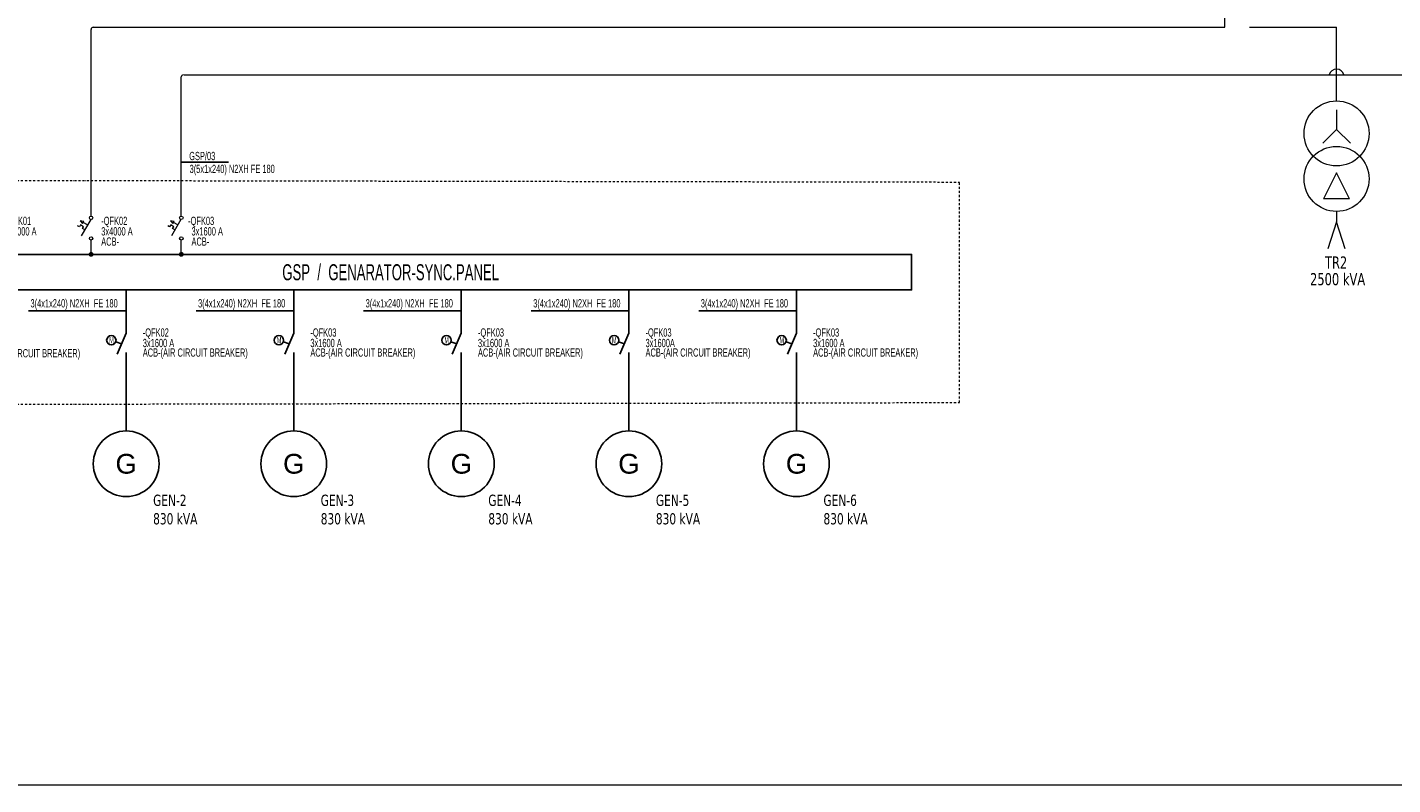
# Model space of a CAD drawing. Header units: millimetres. Extents: x -249865 to 125158, y -30755 to 173378.
# Tile 14 of 34: x -119617 to -86366, y 89278 to 107722. Entities that reach past the tile are written whole.
import ezdxf
from ezdxf.enums import TextEntityAlignment as Align

# ---------------------------------------------------------------- set-up
doc = ezdxf.new("R2010")
doc.units = ezdxf.units.MM
doc.linetypes.add('DASHDOT', pattern=[1, 0.5, -0.25, 0, -0.25])
for name, color, linetype, lineweight in [('A-XREF-MIMARI-2$0$M_NOTE', 8, 'Continuous', 5), ('E-TP-BARA-P', 6, 'Continuous', 18), ('E-TP-CIZIM', 3, 'Continuous', 13), ('E-TP-CIZIM-TEXT', 150, 'Continuous', 13), ('E_PANO-CERCEVE', 1, 'Continuous', 9)]:
    doc.layers.add(name, color=color, linetype=linetype, lineweight=lineweight)
for name, color, linetype in [('CERCEVE', 7, 'Continuous'), ('E_PANO-CIZIM', 7, 'Continuous'), ('E_PANO_YAZI', 1, 'Continuous'), ('KDmuh-1', 50, 'Continuous'), ('KDmuh-salter', 4, 'Continuous'), ('KDmuh-yazı1', 7, 'Continuous')]:
    doc.layers.add(name, color=color, linetype=linetype)
doc.styles.add('EM-TP-YAZI-SHX', font='swisscl.ttf', dxfattribs={"width": 0.6})
doc.styles.add('EMP-YAZI', font='arial.ttf', dxfattribs={"width": 0.8, "height": 150})
doc.styles.add('VEGA', font='swisscl.ttf')
doc.styles.add('VG-BLOK-YAZI', font='tahoma.ttf', dxfattribs={"height": 1})

msp = doc.modelspace()

# ---------------------------------------------------------------- linework, layer by layer
for p, q in [((-115866, 104439, 0), (-114714, 104439, 0)), ((-119588, 100817, 0), (-117209, 100817, 0)), ((-115507, 100817, 0), (-113128, 100817, 0)), ((-111426, 100817, 0), (-109047, 100817, 0)), ((-107345, 100817, 0), (-104966, 100817, 0)), ((-103264, 100817, 0), (-100885, 100817, 0)), ((-117209, 100272, 0), (-117429, 99761, 0)), ((-113128, 100272, 0), (-113348, 99761, 0)), ((-109047, 100272, 0), (-109267, 99761, 0)), ((-104966, 100272, 0), (-105186, 99761, 0)), ((-100885, 100272, 0), (-101105, 99761, 0))]:
    msp.add_line(p, q)
at = {"layer": 'A-XREF-MIMARI-2$0$M_NOTE', "color": 7}
msp.add_lwpolyline([(-249865, 89278), (120135, 89278), (120135, 173378), (-249865, 173378)], close=True, dxfattribs=at)
at = {"layer": 'CERCEVE', "elevation": 0}
msp.add_lwpolyline([(-123840, 102193), (-98081, 102193), (-98081, 101327), (-123840, 101327)], close=True, dxfattribs=at)
at = {"layer": 'E-TP-BARA-P'}
for p in [(-89850, 107722, 0), (-87733, 105930, 0)]:
    msp.add_line(p, (-87733, 107722, 0), dxfattribs=at)
at = {"layer": 'E-TP-BARA-P', "linetype": 'Continuous'}
for p, q in [((-118063, 102193, 0), (-118063, 102550, 0)), ((-115866, 102193, 0), (-115866, 102550, 0))]:
    msp.add_line(p, q, dxfattribs=at)
at = {"layer": 'E-TP-CIZIM', "color": 1, "linetype": 'Continuous'}
for p, q in [((-90456, 107722, 0), (-90456, 109438, 0)), ((-118063, 103124, 0), (-118063, 107672, 0)), ((-118011, 107722, 0), (-90456, 107722, 0)), ((-115866, 103124, 0), (-115866, 106514, 0)), ((-115800, 106564, 0), (-91362, 106564, 0)), ((-95398, 106564, 0), (28356, 106564, 0))]:
    msp.add_line(p, q, dxfattribs=at)
at = {"layer": 'E-TP-CIZIM', "ltscale": 100}
for p, q in [((-87733, 105711, 0), (-87733, 105235, 0)), ((-87733, 105235, 0), (-88069, 104899, 0)), ((-87733, 105235, 0), (-87397, 104899, 0)), ((-87733, 104178, 0), (-88050, 103545, 0)), ((-87417, 103545, 0), (-87733, 104178, 0)), ((-87417, 103545, 0), (-88050, 103545, 0)), ((-87733, 102985, 0), (-87947, 102326, 0)), ((-87520, 102326, 0), (-87733, 102985, 0))]:
    msp.add_line(p, q, dxfattribs=at)
at = {"layer": 'E-TP-CIZIM'}
for p, q in [((-87733, 103237, 0), (-87733, 102985, 0)), ((-118073, 103042, 0), (-118302, 102644, 0)), ((-118151, 102908, 0), (-118255, 102967, 0)), ((-115876, 103042, 0), (-116105, 102644, 0)), ((-115953, 102908, 0), (-116058, 102967, 0))]:
    msp.add_line(p, q, dxfattribs=at)
at = {"layer": 'E-TP-CIZIM', "elevation": 0, "flags": 128}
for points in [[(-118219, 102787), (-118275, 102819), (-118248, 102867), (-118320, 102908), (-118348, 102860), (-118396, 102887)], [(-116021, 102787), (-116078, 102819), (-116050, 102867), (-116123, 102908), (-116150, 102860), (-116198, 102887)]]:
    msp.add_lwpolyline(points, dxfattribs=at)
for points in [[(-118269, 102945), (-118242, 102993), (-118328, 103010)], [(-116071, 102945), (-116044, 102993), (-116130, 103010)]]:
    msp.add_lwpolyline(points, close=True, dxfattribs=at)
at = {"layer": 'E-TP-CIZIM', "linetype": 'Continuous', "const_width": 59.3, "elevation": 0}
for points in [[(-118093, 102193, 1), (-118034, 102193, 1)], [(-115896, 102193, 1), (-115836, 102193, 1)]]:
    msp.add_lwpolyline(points, format="xyb", close=True, dxfattribs=at)
at = {"layer": 'E-TP-CIZIM', "ltscale": 100}
for centre in [(-87733, 105138, 0), (-87733, 104029, 0)]:
    msp.add_circle(centre, 792, dxfattribs=at)
at = {"layer": 'E-TP-CIZIM'}
for centre in [(-118063, 103082, 0), (-115866, 103082, 0), (-118063, 102582, 0), (-115866, 102582, 0)]:
    msp.add_circle(centre, 41.6, dxfattribs=at)
at = {"layer": 'E-TP-CIZIM', "color": 1, "linetype": 'Continuous'}
for centre, radius, start, end in [((-118013, 107672, 0), 50, 90, 180), ((-115816, 106514, 0), 50, 90, 180), ((-87733, 106518, 0), 187, 14.2799, 165.7201)]:
    msp.add_arc(centre, radius, start, end, dxfattribs=at)
at = {"layer": 'E_PANO-CERCEVE', "linetype": 'DASHDOT', "ltscale": 100}
for p, q in [((-124877, 104004, 0), (-96916, 103954, 0)), ((-96916, 98584, 0), (-96916, 103954, 0)), ((-124877, 98534, 0), (-96916, 98584, 0))]:
    msp.add_line(p, q, dxfattribs=at)
at = {"layer": 'E_PANO-CIZIM', "ltscale": 100}
for p, q in [((-117209, 100272, 0), (-117209, 101327, 0)), ((-113128, 100272, 0), (-113128, 101327, 0)), ((-109047, 100272, 0), (-109047, 101327, 0)), ((-104966, 100272, 0), (-104966, 101327, 0)), ((-100885, 100272, 0), (-100885, 101327, 0)), ((-117209, 97893, 0), (-117209, 99803, 0)), ((-113128, 97893, 0), (-113128, 99803, 0)), ((-109047, 97893, 0), (-109047, 99803, 0)), ((-104966, 97893, 0), (-104966, 99803, 0)), ((-100885, 97893, 0), (-100885, 99803, 0))]:
    msp.add_line(p, q, dxfattribs=at)
for centre in [(-117209, 97093, 0), (-113128, 97093, 0), (-109047, 97093, 0), (-104966, 97093, 0), (-100885, 97093, 0)]:
    msp.add_circle(centre, 800, dxfattribs=at)
at = {"layer": 'KDmuh-1'}
for centre in [(-117570, 100100, 0), (-113489, 100100, 0), (-109408, 100100, 0), (-105327, 100100, 0), (-101246, 100100, 0)]:
    msp.add_circle(centre, 114, dxfattribs=at)
at = {"layer": 'KDmuh-salter'}
for p, q in [((-117319, 100017, 0), (-117461, 100065, 0)), ((-113238, 100017, 0), (-113380, 100065, 0)), ((-109157, 100017, 0), (-109299, 100065, 0)), ((-105076, 100017, 0), (-105218, 100065, 0)), ((-100995, 100017, 0), (-101137, 100065, 0))]:
    msp.add_line(p, q, dxfattribs=at)

# ---------------------------------------------------------------- texts
at = {"layer": 'E-TP-CIZIM-TEXT', "width": 0.8}
for s, height, style, p in [('GSP/03', 200, 'EM-TP-YAZI-SHX', (-115674, 104488, 0)), ('3(5x1x240) N2XH FE 180', 200, 'EM-TP-YAZI-SHX', (-115664, 104175, 0)), ('-QFK01', 200, 'EM-TP-YAZI-SHX', (-120157, 102909, 0)), ('-QFK02', 200, 'EM-TP-YAZI-SHX', (-117816, 102909, 0)), ('-QFK03', 200, 'EM-TP-YAZI-SHX', (-115700, 102909, 0)), ('3x4000 A', 200, 'EM-TP-YAZI-SHX', (-120157, 102653, 0)), ('3x4000 A', 200, 'EM-TP-YAZI-SHX', (-117816, 102653, 0)), ('3x1600 A', 200, 'EM-TP-YAZI-SHX', (-115618, 102653, 0)), ('ACB-', 200, 'EM-TP-YAZI-SHX', (-117816, 102404, 0)), ('ACB-', 200, 'EM-TP-YAZI-SHX', (-115618, 102404, 0)), ('GSP  /  GENARATOR-SYNC.PANEL', 390, 'EM-TP-YAZI-SHX', (-113407, 101562, 0)), ('3(4x1x240) N2XH  FE 180', 200, 'EM-TP-YAZI-SHX', (-119539, 100901, 0)), ('3(4x1x240) N2XH  FE 180', 200, 'EM-TP-YAZI-SHX', (-115458, 100901, 0)), ('3(4x1x240) N2XH  FE 180', 200, 'EM-TP-YAZI-SHX', (-111377, 100901, 0)), ('3(4x1x240) N2XH  FE 180', 200, 'EM-TP-YAZI-SHX', (-107296, 100901, 0)), ('3(4x1x240) N2XH  FE 180', 200, 'EM-TP-YAZI-SHX', (-103215, 100901, 0)), ('3x1600 A', 200, 'EM-TP-YAZI-SHX', (-116804, 99934, 0)), ('-QFK02', 200, 'EM-TP-YAZI-SHX', (-116804, 100190, 0)), ('3x1600 A', 200, 'EM-TP-YAZI-SHX', (-112723, 99934, 0)), ('-QFK03', 200, 'EM-TP-YAZI-SHX', (-112723, 100190, 0)), ('3x1600 A', 200, 'EM-TP-YAZI-SHX', (-108642, 99934, 0)), ('-QFK03', 200, 'EM-TP-YAZI-SHX', (-108642, 100190, 0)), ('3x1600A', 200, 'EM-TP-YAZI-SHX', (-104561, 99934, 0)), ('-QFK03', 200, 'EM-TP-YAZI-SHX', (-104561, 100190, 0)), ('3x1600 A', 200, 'EM-TP-YAZI-SHX', (-100480, 99934, 0)), ('-QFK03', 200, 'EM-TP-YAZI-SHX', (-100480, 100190, 0)), ('ACB-(AIR CIRCUIT BREAKER)', 200, 'EM-TP-YAZI-SHX', (-120885, 99685, 0)), ('ACB-(AIR CIRCUIT BREAKER)', 200, 'EM-TP-YAZI-SHX', (-116804, 99702, 0)), ('ACB-(AIR CIRCUIT BREAKER)', 200, 'EM-TP-YAZI-SHX', (-112723, 99702, 0)), ('ACB-(AIR CIRCUIT BREAKER)', 200, 'EM-TP-YAZI-SHX', (-108642, 99702, 0)), ('ACB-(AIR CIRCUIT BREAKER)', 200, 'EM-TP-YAZI-SHX', (-104561, 99702, 0)), ('ACB-(AIR CIRCUIT BREAKER)', 200, 'EM-TP-YAZI-SHX', (-100480, 99702, 0)), ('GEN-2', 273.6, 'VG-BLOK-YAZI', (-116552, 96067, 896)), ('GEN-3', 273.6, 'VG-BLOK-YAZI', (-112471, 96067, 896)), ('GEN-4', 273.6, 'VG-BLOK-YAZI', (-108390, 96067, 896)), ('GEN-5', 273.6, 'VG-BLOK-YAZI', (-104309, 96067, 896)), ('GEN-6', 273.6, 'VG-BLOK-YAZI', (-100228, 96067, 896)), ('830 kVA', 273.6, 'VG-BLOK-YAZI', (-116552, 95617, 896)), ('830 kVA', 273.6, 'VG-BLOK-YAZI', (-112471, 95617, 896)), ('830 kVA', 273.6, 'VG-BLOK-YAZI', (-108390, 95617, 896)), ('830 kVA', 273.6, 'VG-BLOK-YAZI', (-104309, 95617, 896)), ('830 kVA', 273.6, 'VG-BLOK-YAZI', (-100228, 95617, 896))]:
    msp.add_text(s, height=height, dxfattribs=dict(at, style=style)).set_placement(p)
at = {"layer": 'E_PANO_YAZI', "style": 'VG-BLOK-YAZI', "width": 0.8}
for s, p in [('TR2', (-88015, 101847, 0)), ('2500 kVA', (-88379, 101441, 0))]:
    msp.add_text(s, height=296, dxfattribs=at).set_placement(p)
at = {"layer": 'E_PANO_YAZI', "style": 'EMP-YAZI'}
for p in [(-117209, 97093, 0), (-113128, 97093, 0), (-109047, 97093, 0), (-104966, 97093, 0), (-100885, 97093, 0)]:
    msp.add_text('G', height=480, dxfattribs=at).set_placement(p, align=Align.MIDDLE)
at = {"layer": 'KDmuh-yazı1', "style": 'VEGA', "width": 0.7}
for p in [(-117621, 100028, 0), (-113540, 100028, 0), (-109459, 100028, 0), (-105378, 100028, 0), (-101297, 100028, 0)]:
    msp.add_text('M', height=150, dxfattribs=at).set_placement(p)

doc.saveas('drawing.dxf')
